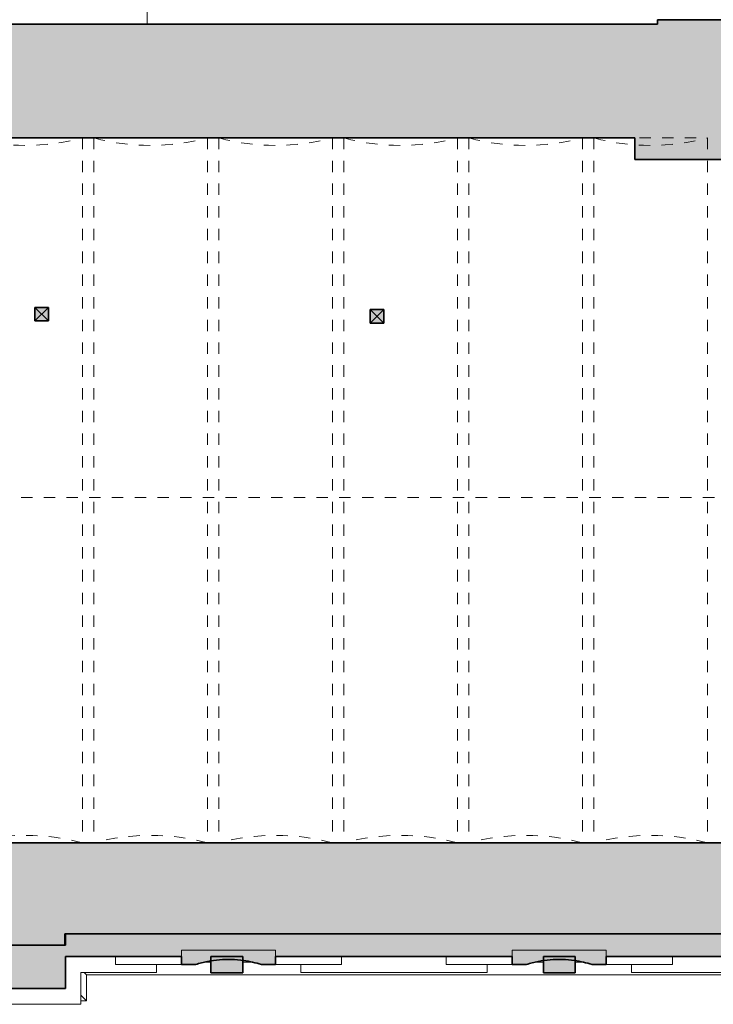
# Model space of a CAD drawing. Header units: metres. Extents: x -2.8 to 41.5, y -3 to 31.1.
# Tile 2 of 21: x 5 to 11.1, y -0.1 to 8.6. Entities that reach past the tile are written whole.
import ezdxf

# ---------------------------------------------------------------- set-up
doc = ezdxf.new("R2010")
doc.units = ezdxf.units.M
doc.linetypes.add('AV - Cerch_ 1 tecka 10mm', pattern=[0.018, 0.01, -0.004, 0, -0.004])
doc.linetypes.add('AV - Cerch_ 1 tecka 2mm', pattern=[0.004, 0.002, -0.001, 0, -0.001])
doc.layers.add('AV-KOTY', color=5, linetype='Continuous', lineweight=13, true_color=0x0000ff)
doc.layers.add('AV-SRAFY', color=7, linetype='Continuous', lineweight=35)
doc.layers.add('AV-STAVBA', color=7, linetype='Continuous', lineweight=18)

# ---------------------------------------------------------------- blocks, each defined once
blk = doc.blocks.new('SCO_Koncepční obdelníkový sloup - 120_120-1490004-1NP mezipatro')
at = {"layer": 'AV-STAVBA'}
blk.add_hatch(color=256, dxfattribs=at).paths.add_polyline_path([(0.06, -0.06), (0.06, 0.06), (-0.06, 0.06), (-0.06, -0.06)])
for p, q in [((0.06, 0.06), (-0.06, -0.06)), ((-0.06, 0.06), (0.06, -0.06))]:
    blk.add_line(p, q, dxfattribs=at)
at = {"layer": 'AV-STAVBA', "lineweight": 35}
for p, q in [((0.06, 0.06), (-0.06, 0.06)), ((-0.06, 0.06), (-0.06, -0.06)), ((0.06, -0.06), (0.06, 0.06)), ((-0.06, -0.06), (0.06, -0.06))]:
    blk.add_line(p, q, dxfattribs=at)
blk = doc.blocks.new('SCO_Koncepční obdelníkový sloup - 120_120-1490005-1NP mezipatro')
at = {"layer": 'AV-STAVBA'}
blk.add_hatch(color=256, dxfattribs=at).paths.add_polyline_path([(0.06, -0.06), (0.06, 0.06), (-0.06, 0.06), (-0.06, -0.06)])
for p, q in [((0.06, 0.06), (-0.06, -0.06)), ((-0.06, 0.06), (0.06, -0.06))]:
    blk.add_line(p, q, dxfattribs=at)
at = {"layer": 'AV-STAVBA', "lineweight": 35}
for p, q in [((0.06, 0.06), (-0.06, 0.06)), ((-0.06, 0.06), (-0.06, -0.06)), ((0.06, -0.06), (0.06, 0.06)), ((-0.06, -0.06), (0.06, -0.06))]:
    blk.add_line(p, q, dxfattribs=at)
blk = doc.blocks.new('GM_Void_valená klenba - GM_Void_valená klenba-1557068-1NP mezipatro')
at = {"layer": 'AV-STAVBA', "linetype": 'AV - Cerch_ 1 tecka 2mm', "lineweight": 13}
for p, q in [((-0.5, 3.1), (-0.5, -3.1)), ((-0.5, 3.1), (0.5, 3.1)), ((0.5, 3.1), (0.5, -3.1)), ((-0.5, -3.1), (0.5, -3.1))]:
    blk.add_line(p, q, dxfattribs=at)
for centre, start, end in [((0, 4.9641), 254.98527, 285.01473), ((0, -4.9641), 74.98527, 105.01473)]:
    blk.add_arc(centre, 1.93, start, end, dxfattribs=at)
blk = doc.blocks.new('Zdobná fasáda 1NP - Zdobná fasáda 1NP-1554848-1NP mezipatro')
at = {"layer": 'AV-STAVBA'}
for points in [[(7.2936, 0.2782), (7.2936, 0.4032), (6.4664, 0.4032), (6.4664, 0.2782), (6.591, 0.2782), (6.6424, 0.2926), (6.6945, 0.3044), (6.747, 0.3135), (6.8001, 0.3197), (6.8533, 0.3228), (6.911, 0.3226), (6.96, 0.3197), (7.013, 0.3135), (7.0655, 0.3044), (7.1176, 0.2926), (7.169, 0.2782)], [(6.725, 0.2056), (7.005, 0.2056), (7.005, 0.3482), (6.725, 0.3482)], [(10.2036, 0.2782), (10.2036, 0.4032), (9.3764, 0.4032), (9.3764, 0.2782), (9.501, 0.2782), (9.5524, 0.2926), (9.6045, 0.3044), (9.657, 0.3135), (9.7101, 0.3197), (9.7633, 0.3228), (9.8167, 0.3228), (9.87, 0.3197), (9.923, 0.3135), (9.9755, 0.3044), (10.0276, 0.2926), (10.079, 0.2782)], [(9.7448, 0.2056), (9.93, 0.2056), (9.93, 0.3482), (9.65, 0.3482), (9.65, 0.2056)]]:
    blk.add_hatch(color=256, dxfattribs=at).paths.add_polyline_path(points)
for p, q in [((5.885, 0.3482), (5.885, 0.2782)), ((7.2936, 0.4032), (6.4664, 0.4032)), ((6.4664, 0.4032), (6.4664, 0.3482)), ((7.2936, 0.3482), (7.2936, 0.4032)), ((7.875, 0.2782), (7.875, 0.3482)), ((8.795, 0.3482), (8.795, 0.2782)), ((10.2036, 0.4032), (9.3764, 0.4032)), ((9.3764, 0.4032), (9.3764, 0.3482)), ((10.2036, 0.3482), (10.2036, 0.4032)), ((10.785, 0.2782), (10.785, 0.3482)), ((5.885, 0.2782), (6.4664, 0.2782)), ((6.245, 0.2082), (6.245, 0.2782)), ((6.6672, 0.2982), (6.725, 0.2982)), ((7.005, 0.2982), (7.0928, 0.2982)), ((7.2936, 0.2782), (7.875, 0.2782)), ((7.515, 0.2082), (7.515, 0.2782)), ((8.795, 0.2782), (9.3764, 0.2782)), ((9.155, 0.2782), (9.155, 0.2082)), ((9.5772, 0.2982), (9.65, 0.2982)), ((9.93, 0.2982), (10.0028, 0.2982)), ((10.2036, 0.2782), (10.785, 0.2782)), ((10.425, 0.2082), (10.425, 0.2782)), ((5.5798, 0.2082), (5.5798, -0.0718)), ((5.5798, 0.2082), (6.245, 0.2082)), ((5.6298, 0.1882), (5.6098, 0.2082)), ((5.6298, 0.1882), (5.6298, -0.0418)), ((17.0648, 0.1882), (5.6298, 0.1882)), ((9.155, 0.2082), (7.515, 0.2082)), ((12.065, 0.2082), (10.425, 0.2082)), ((5.6298, -0.0418), (5.5798, 0.0082)), ((5.5798, -0.0718), (3.9836, -0.0718)), ((5.6298, -0.0418), (5.5798, -0.0418))]:
    blk.add_line(p, q, dxfattribs=at)
at = {"layer": 'AV-STAVBA', "lineweight": 35}
for p, q in [((6.4664, 0.3482), (6.4664, 0.2782)), ((6.725, 0.3482), (6.725, 0.2056)), ((7.005, 0.3482), (6.725, 0.3482)), ((7.005, 0.2056), (7.005, 0.3482)), ((7.2936, 0.2782), (7.2936, 0.3482)), ((9.3764, 0.3482), (9.3764, 0.2782)), ((9.65, 0.3482), (9.65, 0.2056)), ((9.93, 0.3482), (9.65, 0.3482)), ((9.93, 0.2056), (9.93, 0.3482)), ((10.2036, 0.2782), (10.2036, 0.3482)), ((6.4664, 0.2782), (6.591, 0.2782)), ((7.169, 0.2782), (7.2936, 0.2782)), ((9.3764, 0.2782), (9.501, 0.2782)), ((10.079, 0.2782), (10.2036, 0.2782)), ((6.725, 0.2056), (7.005, 0.2056)), ((9.65, 0.2056), (9.93, 0.2056))]:
    blk.add_line(p, q, dxfattribs=at)
for points in [[(6.591, 0.2782), (6.608, 0.2834), (6.6423, 0.293), (6.7117, 0.3088), (6.7999, 0.3218), (6.9068, 0.325), (7.0044, 0.3163), (7.0919, 0.2998), (7.1434, 0.286), (7.169, 0.2782)], [(9.501, 0.2782), (9.518, 0.2834), (9.5523, 0.293), (9.6217, 0.3088), (9.7099, 0.3218), (9.8168, 0.325), (9.9144, 0.3163), (10.0019, 0.2998), (10.0534, 0.286), (10.079, 0.2782)]]:
    blk.add_open_spline(points, degree=3, knots=[0, 0, 0, 0, 0.090909, 0.181818, 0.363636, 0.545455, 0.727273, 0.863636, 1, 1, 1, 1], dxfattribs=at)

msp = doc.modelspace()

# ---------------------------------------------------------------- hatches: boundary and pattern name
at = {"layer": 'AV-SRAFY', "lineweight": 18}
h = msp.add_hatch(color=256, dxfattribs=at)
h.paths.add_polyline_path([(10.6548, 8.0382), (11.2848, 8.0382), (11.2848, 8.5882), (10.6548, 8.5882), (10.6548, 8.5482)])
h.paths.add_polyline_path([(10.6548, 9.5882), (11.2848, 9.5882), (11.2848, 12.5982), (10.6548, 12.5982), (10.6548, 9.7479)])
h = msp.add_hatch(color=256, dxfattribs=at)
h.paths.add_polyline_path([(4.9098, 7.5482), (10.6548, 7.5482), (10.6548, 8.5482), (4.9098, 8.5482)])
h.paths.add_polyline_path([(2.3977, 7.5482), (3.7998, 7.5482), (3.7998, 8.5482), (2.3977, 8.5482)])
h.paths.add_polyline_path([(1.632, 7.5482), (1.632, 8.5482), (0.3148, 8.5482), (0.3148, 7.5482), (0.8848, 7.5482)])
for points in [[(17.1148, 7.3582), (17.1648, 7.3582), (17.1648, 8.0382), (10.6548, 8.0382), (10.6548, 7.5482), (10.4548, 7.5482), (10.4548, 7.3582), (14.704, 7.3582)], [(5.4398, 0.4482), (5.4398, 1.3482), (3.8148, 1.3482), (3.8148, 1.0182), (1.8648, 1.0182), (1.8648, 1.3482), (-0.2352, 1.3482), (-0.2352, 0.4482), (2.2786, 0.4482), (2.2786, 0.5282), (3.4011, 0.5282), (3.4011, 0.4482)], [(16.1209, 0.5482), (17.1148, 0.5482), (17.1148, 1.3482), (5.4398, 1.3482), (5.4398, 0.5482), (15.4124, 0.5482)], [(12.2864, 0.3482), (12.2864, 0.4032), (13.1136, 0.4032), (13.1136, 0.3482), (15.2104, 0.3482), (15.2104, 0.4032), (16.1297, 0.4032), (16.1297, 0.3482), (17.4548, 0.3482), (17.4548, 0.5482), (5.4448, 0.5482), (5.4448, 0.3482), (6.4664, 0.3482), (6.4664, 0.4032), (7.2936, 0.4032), (7.2936, 0.3482), (9.3764, 0.3482), (9.3764, 0.4032), (10.2036, 0.4032), (10.2036, 0.3482), (12.2244, 0.3482)]]:
    msp.add_hatch(color=256, dxfattribs=at).paths.add_polyline_path(points)
h = msp.add_hatch(color=256, dxfattribs=at)
h.paths.add_polyline_path([(4.4314, 0.0682), (5.4448, 0.0682), (5.4448, 0.4482), (3.6731, 0.4482), (3.6731, 0.1232), (4.0868, 0.1232), (4.0868, 0.0682), (4.2543, 0.0682)])
h.paths.add_polyline_path([(1.5954, 0.0682), (1.5954, 0.1232), (2.0091, 0.1232), (2.0091, 0.4482), (0.2648, 0.4482), (0.2648, 0.0682), (1.4205, 0.0682)])

# ---------------------------------------------------------------- linework, layer by layer
at = {"layer": 'AV-KOTY', "linetype": 'AV - Cerch_ 1 tecka 10mm', "lineweight": 5}
msp.add_line((-1.746, 4.3854), (40.3649, 4.3854), dxfattribs=at)
at = {"layer": 'AV-STAVBA'}
for p, q in [((6.1648, 8.5482), (6.1648, 10.1082)), ((6.4664, 0.3482), (6.4664, 0.4032)), ((6.4664, 0.4032), (7.2936, 0.4032)), ((7.2936, 0.4032), (7.2936, 0.3482)), ((9.3764, 0.3482), (9.3764, 0.4032)), ((9.3764, 0.4032), (10.2036, 0.4032)), ((10.2036, 0.4032), (10.2036, 0.3482))]:
    msp.add_line(p, q, dxfattribs=at)
at = {"layer": 'AV-STAVBA', "lineweight": 35}
for p, q in [((11.2848, 8.5882), (10.6548, 8.5882)), ((10.6548, 8.5882), (10.6548, 8.5482)), ((10.6548, 8.5482), (4.9098, 8.5482)), ((2.3977, 7.5482), (10.4548, 7.5482)), ((10.4548, 7.5482), (10.4548, 7.3582)), ((10.4548, 7.3582), (17.1148, 7.3582)), ((17.1148, 1.3482), (3.8148, 1.3482)), ((5.4398, 0.4482), (5.4398, 0.5482)), ((5.4398, 0.5482), (18.3688, 0.5482)), ((5.4448, 0.5482), (5.4448, 0.4482)), ((5.4448, 0.4482), (3.4011, 0.4482)), ((5.4448, 0.0682), (5.4448, 0.3482)), ((5.4448, 0.3482), (6.4664, 0.3482)), ((7.2936, 0.3482), (9.3764, 0.3482)), ((10.2036, 0.3482), (12.2864, 0.3482)), ((4.0868, 0.0682), (5.4448, 0.0682))]:
    msp.add_line(p, q, dxfattribs=at)

# ---------------------------------------------------------------- block references
at = {"layer": 'AV-STAVBA', "linetype": 'AV - Cerch_ 1 tecka 2mm', "lineweight": 13}
for p in [(5.0948, 4.4482), (6.1948, 4.4482), (7.2948, 4.4482), (8.3948, 4.4482), (9.4948, 4.4482), (10.5948, 4.4482)]:
    msp.add_blockref('GM_Void_valená klenba - GM_Void_valená klenba-1557068-1NP mezipatro', p, dxfattribs=at)
at = {"layer": 'AV-STAVBA'}
for name, p in [('SCO_Koncepční obdelníkový sloup - 120_120-1490005-1NP mezipatro', (5.2348, 5.9982)), ('SCO_Koncepční obdelníkový sloup - 120_120-1490004-1NP mezipatro', (8.1848, 5.9782)), ('Zdobná fasáda 1NP - Zdobná fasáda 1NP-1554848-1NP mezipatro', (0, 0))]:
    msp.add_blockref(name, p, dxfattribs=at)

doc.saveas('drawing.dxf')
